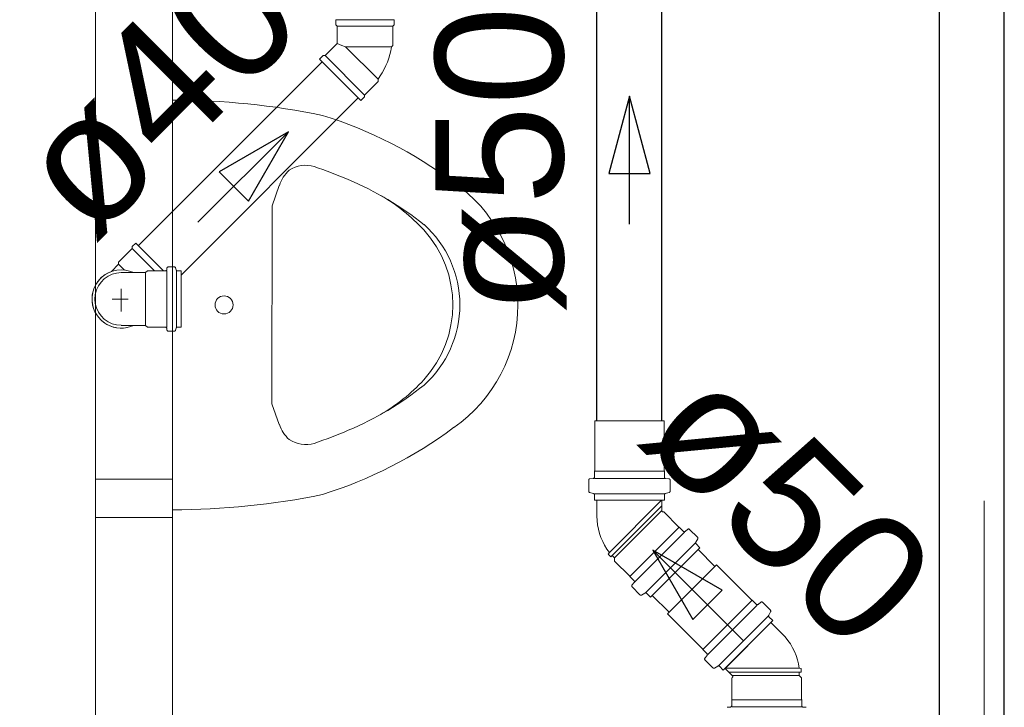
# Model space of a CAD drawing. Header units: millimetres. Extents: x 567 to 934, y -1 to 364.
# Tile 126 of 256: x 617.68 to 619.22, y 107.83 to 108.9. Entities that reach past the tile are written whole.
import ezdxf

# ---------------------------------------------------------------- set-up
doc = ezdxf.new("R2010")
doc.units = ezdxf.units.MM
doc.header["$MEASUREMENT"] = 0
doc.linetypes.add('NULL', pattern=[0])
for name, color, linetype, lineweight in [('A-AREA-IDEN', 7, 'Continuous', 9), ('A-GLAZ', 7, 'Continuous', 13), ('A-GLAZ-SILL', 7, 'Continuous', 13), ('CV-Condutos', 14, 'Continuous', 25), ('CV-Sentido conduto', 14, 'Continuous', 30), ('CV-Textos conduto', 7, 'Continuous', 9), ('Peças hidrossanitárias', 7, 'Continuous', 13), ('Simbolos', 14, 'Continuous', 20), ('Simbolos_int', 14, 'Continuous', 15), ('TQ-Condutos', 14, 'Continuous', 25), ('TQ-Sentido conduto', 14, 'Continuous', 30), ('TQ-Textos conduto', 7, 'Continuous', 9)]:
    doc.layers.add(name, color=color, linetype=linetype, lineweight=lineweight)
doc.layers.add('ARQ FINA', color=8, linetype='Continuous')
doc.styles.add('Arial', font='arial.ttf')

msp = doc.modelspace()

# ---------------------------------------------------------------- linework, layer by layer
at = {"layer": 'A-AREA-IDEN', "color": 8}
msp.add_line((619.1884, 107.6999), (619.1884, 108.1499), dxfattribs=at)
at = {"layer": 'A-GLAZ', "color": 8}
for p, q in [((617.7991, 106.0842), (617.7991, 110.2242)), ((617.9191, 108.1842), (617.7991, 108.1842)), ((617.9191, 108.1242), (617.9191, 108.1842)), ((617.7991, 108.1242), (617.9191, 108.1242))]:
    msp.add_line(p, q, dxfattribs=at)
at = {"layer": 'A-GLAZ-SILL', "color": 8}
for p, q in [((617.9191, 109.1392), (617.9191, 108.1842)), ((617.9191, 108.1242), (617.9191, 107.1692))]:
    msp.add_line(p, q, dxfattribs=at)
at = {"layer": 'ARQ FINA', "lineweight": 5}
msp.add_circle((617.9999, 108.4562), 0.0141, dxfattribs=at)
at = {"layer": 'CV-Condutos'}
for p, q in [((618.5829, 108.2749), (618.5829, 109.1152)), ((618.6843, 108.2749), (618.6843, 109.1152)), ((618.7673, 108.0477), (618.741, 108.074)), ((618.6956, 107.976), (618.6693, 108.0023))]:
    msp.add_line(p, q, dxfattribs=at)
at = {"layer": 'CV-Sentido conduto'}
for p, q in [((618.6336, 108.7824), (618.6012, 108.6617)), ((618.6659, 108.6617), (618.6336, 108.7824)), ((618.6012, 108.6617), (618.6659, 108.6617)), ((618.6702, 108.0731), (618.7327, 107.9649)), ((618.7784, 108.0106), (618.6702, 108.0731)), ((618.7327, 107.9649), (618.7784, 108.0106))]:
    msp.add_line(p, q, dxfattribs=at)
for points in [[(618.6336, 108.5824), (618.6336, 108.7824)], [(618.8116, 107.9317), (618.6702, 108.0731)]]:
    msp.add_lwpolyline(points, dxfattribs=at)
at = {"layer": 'Peças hidrossanitárias', "color": 8}
for p, q in [((618.0863, 108.6429), (618.0749, 108.6109)), ((618.0749, 108.6109), (618.0748, 108.3018)), ((618.0863, 108.2694), (618.0748, 108.3018))]:
    msp.add_line(p, q, dxfattribs=at)
msp.add_circle((617.9999, 108.4562), 0.0141, dxfattribs=at)
for centre, radius, start, end in [((617.9189, 107.6086), 1.1676, 78.3887, 89.9899), ((617.9514, 108.1016), 0.6814, 53.2841, 72.7159), ((618.1278, 108.6261), 0.0482, 74.215, 122.8288), ((617.8356, 107.8002), 0.9241, 67.1755, 70.7093), ((618.1401, 108.6248), 0.0567, 132.5851, 161.4149), ((618, 108.1907), 0.5004, 51.3554, 67.1755), ((618.2258, 108.4562), 0.2334, 304.7713, 55.2287), ((618.1025, 108.3812), 0.2842, 42.5024, 59.9006), ((618.2, 108.4562), 0.1685, 311.8999, 48.1001), ((618.1843, 108.4562), 0.1732, 317.4976, 42.5024), ((618, 108.7216), 0.5004, 292.8245, 308.6446), ((618.1032, 108.5305), 0.2833, 299.8172, 317.4976), ((618.1401, 108.2875), 0.0567, 198.5851, 227.4149), ((617.8356, 109.1121), 0.9241, 289.2907, 292.8245), ((617.9514, 108.8107), 0.6814, 287.2841, 306.7159), ((618.1278, 108.2862), 0.0482, 237.1712, 285.785), ((617.9189, 109.3037), 1.1676, 270.0101, 281.6113)]:
    msp.add_arc(centre, radius, start, end, dxfattribs=at)
at = {"layer": 'Simbolos'}
for p, q in [((618.1748, 108.9017), (618.266, 108.9017)), ((618.1748, 108.9017), (618.1748, 108.8937)), ((618.266, 108.9017), (618.266, 108.8937)), ((618.1748, 108.8937), (618.1768, 108.8917)), ((618.1768, 108.8917), (618.1768, 108.8648)), ((618.266, 108.8937), (618.264, 108.8917)), ((618.264, 108.8917), (618.264, 108.8617)), ((618.1578, 108.8458), (618.1768, 108.8648)), ((618.264, 108.8617), (618.2616, 108.8593)), ((618.1493, 108.8401), (618.1549, 108.8458)), ((618.1493, 108.8401), (618.2138, 108.7756)), ((618.1549, 108.8458), (618.1578, 108.8458)), ((618.2406, 108.8053), (618.2406, 108.8087)), ((618.2194, 108.7841), (618.2406, 108.8053)), ((618.2138, 108.7756), (618.2194, 108.7813)), ((618.2194, 108.7813), (618.2194, 108.7841)), ((617.8564, 108.5443), (617.8351, 108.5231)), ((617.862, 108.5528), (617.8564, 108.5472)), ((617.8564, 108.5472), (617.8564, 108.5443)), ((617.862, 108.5528), (617.9053, 108.5095)), ((617.8238, 108.5084), (617.8351, 108.5197)), ((617.8351, 108.5231), (617.8351, 108.5197)), ((617.9107, 108.5137), (617.9105, 108.5114)), ((617.9222, 108.5155), (617.9127, 108.5155)), ((617.9242, 108.5141), (617.925, 108.511)), ((617.8391, 108.5066), (617.8586, 108.5066)), ((617.8586, 108.5066), (617.8772, 108.5066)), ((617.8801, 108.5095), (617.8772, 108.5066)), ((617.9085, 108.5095), (617.8801, 108.5095)), ((617.9331, 108.5095), (617.9269, 108.5095)), ((617.9331, 108.5095), (617.9331, 108.4213)), ((617.8391, 108.4242), (617.8586, 108.4242)), ((617.8586, 108.4242), (617.8772, 108.4242)), ((617.8801, 108.4213), (617.8772, 108.4242)), ((617.9085, 108.4213), (617.8801, 108.4213)), ((617.9331, 108.4213), (617.9269, 108.4213)), ((617.9107, 108.4172), (617.9105, 108.4195)), ((617.9222, 108.4153), (617.9127, 108.4153)), ((617.9242, 108.4168), (617.925, 108.4199)), ((618.5793, 108.1968), (618.5793, 108.2749)), ((618.6879, 108.1968), (618.6879, 108.2749)), ((618.5789, 108.1964), (618.5793, 108.1968)), ((618.5789, 108.1871), (618.5789, 108.1964)), ((618.6883, 108.1964), (618.6879, 108.1968)), ((618.6883, 108.1871), (618.6883, 108.1964)), ((618.57, 108.1651), (618.57, 108.1826)), ((618.5718, 108.1846), (618.577, 108.1851)), ((618.6953, 108.1846), (618.6901, 108.1851)), ((618.6972, 108.1651), (618.6972, 108.1826)), ((618.5714, 108.1631), (618.5774, 108.1616)), ((618.5789, 108.1509), (618.5789, 108.1596)), ((618.6883, 108.1509), (618.6883, 108.1596)), ((618.6957, 108.1631), (618.6897, 108.1616)), ((618.6883, 108.1509), (618.5789, 108.1509)), ((618.5829, 108.126), (618.5829, 108.1509)), ((618.6843, 108.1348), (618.6843, 108.1509)), ((618.6873, 108.1328), (618.6863, 108.1328)), ((618.7111, 108.109), (618.6873, 108.1328)), ((618.7116, 108.109), (618.7111, 108.109)), ((618.7183, 108.1024), (618.7116, 108.109)), ((618.725, 108.1057), (618.721, 108.1023)), ((618.7401, 108.0932), (618.7277, 108.1055)), ((618.7404, 108.0907), (618.7373, 108.0854)), ((618.7438, 108.0768), (618.7377, 108.083)), ((618.6023, 108.0693), (618.6004, 108.067)), ((618.6045, 108.0628), (618.6004, 108.067)), ((618.6664, 107.9995), (618.7438, 108.0768)), ((618.6068, 108.0648), (618.6045, 108.0628)), ((618.6105, 108.0611), (618.6068, 108.0648)), ((618.6105, 108.056), (618.6105, 108.0611)), ((618.6343, 108.0322), (618.6105, 108.056)), ((618.825, 107.9951), (618.7698, 108.0503)), ((618.6343, 108.0317), (618.6343, 108.0322)), ((618.6409, 108.025), (618.6343, 108.0317)), ((618.6376, 108.0183), (618.641, 108.0223)), ((618.6501, 108.0032), (618.6378, 108.0156)), ((618.6526, 108.0029), (618.6579, 108.006)), ((618.6664, 107.9995), (618.6603, 108.0056)), ((618.8256, 107.9951), (618.825, 107.9951)), ((618.8322, 107.9884), (618.8256, 107.9951)), ((618.839, 107.9917), (618.8349, 107.9883)), ((618.854, 107.9792), (618.8417, 107.9916)), ((618.8544, 107.9768), (618.8513, 107.9715)), ((618.7482, 107.9183), (618.693, 107.9735)), ((618.8578, 107.9629), (618.7804, 107.8855)), ((618.8578, 107.9629), (618.8516, 107.969)), ((618.8726, 107.9424), (618.8549, 107.9601)), ((618.7482, 107.9177), (618.7482, 107.9183)), ((618.7549, 107.9111), (618.7482, 107.9177)), ((618.7516, 107.9043), (618.755, 107.9084)), ((618.7641, 107.8893), (618.7517, 107.9016)), ((618.7665, 107.8889), (618.7718, 107.892)), ((618.7804, 107.8855), (618.7743, 107.8917)), ((618.7947, 107.8769), (618.7832, 107.8884)), ((618.8989, 107.8886), (618.9019, 107.8883)), ((618.8989, 107.8822), (618.9019, 107.8824)), ((618.8989, 107.877), (618.8989, 107.8822)), ((618.9019, 107.8824), (618.9019, 107.8883)), ((618.7939, 107.8734), (618.7947, 107.8741)), ((618.7939, 107.8398), (618.7939, 107.8734)), ((618.9025, 107.8734), (618.8989, 107.877)), ((618.9025, 107.8398), (618.9025, 107.8734)), ((618.7935, 107.8394), (618.7939, 107.8398)), ((618.7935, 107.83), (618.7935, 107.8394)), ((618.9029, 107.8394), (618.9025, 107.8398)), ((618.9029, 107.83), (618.9029, 107.8394)), ((618.7864, 107.8276), (618.7917, 107.828)), ((618.91, 107.8276), (618.9047, 107.828))]:
    msp.add_line(p, q, dxfattribs=at)
for points in [[(618.2406, 108.8087), (618.2441, 108.8138), (618.2473, 108.819), (618.2503, 108.8244), (618.2529, 108.83), (618.2553, 108.8356), (618.2573, 108.8414), (618.2591, 108.8473), (618.2605, 108.8533), (618.2616, 108.8593)], [(617.9127, 108.5155), (617.9123, 108.5155), (617.912, 108.5154), (617.9117, 108.5153), (617.9114, 108.5151), (617.9112, 108.5149), (617.911, 108.5146), (617.9108, 108.5143), (617.9107, 108.514), (617.9107, 108.5137)], [(617.9242, 108.5141), (617.9241, 108.5143), (617.9239, 108.5146), (617.9238, 108.5148), (617.9236, 108.515), (617.9233, 108.5152), (617.9231, 108.5153), (617.9228, 108.5154), (617.9225, 108.5155), (617.9222, 108.5155)], [(617.8391, 108.5066), (617.832, 108.506), (617.825, 108.5041), (617.8185, 108.5011), (617.8126, 108.497), (617.8076, 108.4919), (617.8035, 108.486), (617.8004, 108.4795), (617.7986, 108.4726), (617.7979, 108.4654), (617.7986, 108.4583), (617.8004, 108.4514), (617.8035, 108.4448), (617.8076, 108.439), (617.8126, 108.4339), (617.8185, 108.4298), (617.825, 108.4267), (617.832, 108.4249), (617.8391, 108.4243)], [(617.9085, 108.5095), (617.9088, 108.5096), (617.9091, 108.5096), (617.9094, 108.5098), (617.9097, 108.51), (617.91, 108.5102), (617.9102, 108.5104), (617.9103, 108.5107), (617.9104, 108.511), (617.9105, 108.5114)], [(617.925, 108.511), (617.9251, 108.5107), (617.9252, 108.5105), (617.9254, 108.5103), (617.9256, 108.51), (617.9258, 108.5099), (617.9261, 108.5097), (617.9263, 108.5096), (617.9266, 108.5096), (617.9269, 108.5095)], [(617.9105, 108.4195), (617.9104, 108.4198), (617.9103, 108.4201), (617.9102, 108.4204), (617.91, 108.4207), (617.9097, 108.4209), (617.9094, 108.4211), (617.9091, 108.4212), (617.9088, 108.4213), (617.9085, 108.4213)], [(617.9269, 108.4213), (617.9266, 108.4213), (617.9263, 108.4212), (617.9261, 108.4211), (617.9258, 108.421), (617.9256, 108.4208), (617.9254, 108.4206), (617.9252, 108.4204), (617.9251, 108.4201), (617.925, 108.4199)], [(617.9107, 108.4172), (617.9107, 108.4168), (617.9108, 108.4165), (617.911, 108.4162), (617.9112, 108.416), (617.9114, 108.4158), (617.9117, 108.4156), (617.912, 108.4154), (617.9123, 108.4154), (617.9127, 108.4153)], [(617.9222, 108.4153), (617.9225, 108.4154), (617.9228, 108.4154), (617.9231, 108.4155), (617.9233, 108.4157), (617.9236, 108.4158), (617.9238, 108.4161), (617.9239, 108.4163), (617.9241, 108.4165), (617.9242, 108.4168)], [(618.5718, 108.1846), (618.5715, 108.1845), (618.5712, 108.1844), (618.5709, 108.1843), (618.5706, 108.1841), (618.5704, 108.1838), (618.5702, 108.1836), (618.5701, 108.1833), (618.57, 108.1829), (618.57, 108.1826)], [(618.577, 108.1851), (618.5774, 108.1851), (618.5777, 108.1852), (618.578, 108.1854), (618.5782, 108.1856), (618.5784, 108.1858), (618.5786, 108.1861), (618.5788, 108.1864), (618.5788, 108.1867), (618.5789, 108.1871)], [(618.6883, 108.1871), (618.6883, 108.1867), (618.6884, 108.1864), (618.6885, 108.1861), (618.6887, 108.1858), (618.6889, 108.1856), (618.6892, 108.1854), (618.6895, 108.1852), (618.6898, 108.1851), (618.6901, 108.1851)], [(618.6972, 108.1826), (618.6971, 108.1829), (618.6971, 108.1833), (618.6969, 108.1836), (618.6967, 108.1838), (618.6965, 108.1841), (618.6963, 108.1843), (618.696, 108.1844), (618.6957, 108.1845), (618.6953, 108.1846)], [(618.57, 108.1651), (618.57, 108.1648), (618.5701, 108.1645), (618.5702, 108.1642), (618.5703, 108.164), (618.5705, 108.1638), (618.5707, 108.1636), (618.5709, 108.1634), (618.5712, 108.1632), (618.5715, 108.1632)], [(618.5789, 108.1596), (618.5788, 108.1599), (618.5788, 108.1602), (618.5787, 108.1605), (618.5785, 108.1607), (618.5784, 108.161), (618.5782, 108.1612), (618.5779, 108.1613), (618.5777, 108.1615), (618.5774, 108.1616)], [(618.6898, 108.1616), (618.6895, 108.1615), (618.6892, 108.1613), (618.689, 108.1612), (618.6888, 108.161), (618.6886, 108.1607), (618.6885, 108.1605), (618.6884, 108.1602), (618.6883, 108.1599), (618.6883, 108.1596)], [(618.6957, 108.1632), (618.696, 108.1632), (618.6962, 108.1634), (618.6965, 108.1636), (618.6967, 108.1638), (618.6968, 108.164), (618.697, 108.1642), (618.6971, 108.1645), (618.6971, 108.1648), (618.6972, 108.1651)], [(618.6843, 108.1348), (618.6843, 108.1346), (618.6843, 108.1344), (618.6843, 108.1343), (618.6844, 108.1341), (618.6845, 108.1339), (618.6845, 108.1338), (618.6846, 108.1336), (618.6847, 108.1335), (618.6849, 108.1334), (618.685, 108.1332), (618.6851, 108.1331), (618.6853, 108.133), (618.6854, 108.133), (618.6856, 108.1329), (618.6858, 108.1328), (618.6859, 108.1328), (618.6861, 108.1328), (618.6863, 108.1328)], [(618.5829, 108.126), (618.5832, 108.1192), (618.5839, 108.1125), (618.5852, 108.1059), (618.5869, 108.0993), (618.5891, 108.0929), (618.5918, 108.0866), (618.5949, 108.0806), (618.5984, 108.0748), (618.6023, 108.0693)], [(618.7183, 108.1024), (618.7185, 108.1022), (618.7188, 108.102), (618.7191, 108.1019), (618.7194, 108.1018), (618.7197, 108.1018), (618.7201, 108.1019), (618.7204, 108.102), (618.7207, 108.1021), (618.721, 108.1023)], [(618.7277, 108.1055), (618.7274, 108.1058), (618.7272, 108.1059), (618.7269, 108.106), (618.7265, 108.1061), (618.7262, 108.1061), (618.7259, 108.1061), (618.7256, 108.106), (618.7253, 108.1059), (618.725, 108.1057)], [(618.7373, 108.0854), (618.7372, 108.0852), (618.7371, 108.0849), (618.7371, 108.0846), (618.7371, 108.0843), (618.7371, 108.084), (618.7372, 108.0837), (618.7373, 108.0835), (618.7375, 108.0832), (618.7377, 108.083)], [(618.7404, 108.0907), (618.7405, 108.091), (618.7406, 108.0913), (618.7407, 108.0916), (618.7407, 108.0919), (618.7406, 108.0921), (618.7406, 108.0924), (618.7404, 108.0927), (618.7403, 108.0929), (618.7401, 108.0932)], [(618.641, 108.0223), (618.6412, 108.0226), (618.6413, 108.0229), (618.6414, 108.0232), (618.6415, 108.0236), (618.6415, 108.0239), (618.6414, 108.0242), (618.6413, 108.0245), (618.6411, 108.0248), (618.6409, 108.025)], [(618.6376, 108.0183), (618.6374, 108.018), (618.6373, 108.0177), (618.6372, 108.0174), (618.6372, 108.0171), (618.6372, 108.0168), (618.6373, 108.0164), (618.6374, 108.0161), (618.6375, 108.0159), (618.6378, 108.0156)], [(618.6603, 108.0056), (618.6601, 108.0058), (618.6598, 108.006), (618.6596, 108.0061), (618.6593, 108.0062), (618.659, 108.0062), (618.6587, 108.0062), (618.6584, 108.0062), (618.6581, 108.0061), (618.6579, 108.006)], [(618.6501, 108.0032), (618.6504, 108.003), (618.6506, 108.0029), (618.6509, 108.0027), (618.6512, 108.0027), (618.6514, 108.0026), (618.6517, 108.0026), (618.652, 108.0027), (618.6523, 108.0028), (618.6526, 108.0029)], [(618.8417, 107.9916), (618.8414, 107.9918), (618.8411, 107.992), (618.8408, 107.9921), (618.8405, 107.9922), (618.8402, 107.9922), (618.8398, 107.9921), (618.8395, 107.992), (618.8392, 107.9919), (618.839, 107.9917)], [(618.8322, 107.9884), (618.8325, 107.9882), (618.8327, 107.9881), (618.8331, 107.9879), (618.8334, 107.9879), (618.8337, 107.9879), (618.834, 107.9879), (618.8343, 107.988), (618.8346, 107.9881), (618.8349, 107.9883)], [(618.8544, 107.9768), (618.8545, 107.977), (618.8546, 107.9773), (618.8546, 107.9776), (618.8546, 107.9779), (618.8546, 107.9782), (618.8545, 107.9785), (618.8544, 107.9787), (618.8542, 107.979), (618.854, 107.9792)], [(618.8513, 107.9715), (618.8512, 107.9712), (618.8511, 107.9709), (618.851, 107.9706), (618.851, 107.9703), (618.8511, 107.9701), (618.8511, 107.9698), (618.8513, 107.9695), (618.8514, 107.9693), (618.8516, 107.969)], [(618.8989, 107.8886), (618.8978, 107.8953), (618.8962, 107.9019), (618.8941, 107.9083), (618.8916, 107.9146), (618.8886, 107.9207), (618.8852, 107.9265), (618.8813, 107.9321), (618.8771, 107.9375), (618.8726, 107.9425)], [(618.7516, 107.9043), (618.7514, 107.9041), (618.7513, 107.9038), (618.7512, 107.9035), (618.7511, 107.9031), (618.7511, 107.9028), (618.7512, 107.9025), (618.7513, 107.9022), (618.7515, 107.9019), (618.7517, 107.9016)], [(618.755, 107.9084), (618.7552, 107.9087), (618.7553, 107.909), (618.7554, 107.9093), (618.7554, 107.9096), (618.7554, 107.9099), (618.7554, 107.9102), (618.7552, 107.9106), (618.7551, 107.9108), (618.7549, 107.9111)], [(618.7641, 107.8893), (618.7643, 107.8891), (618.7646, 107.8889), (618.7648, 107.8888), (618.7651, 107.8887), (618.7654, 107.8887), (618.7657, 107.8887), (618.766, 107.8887), (618.7663, 107.8888), (618.7665, 107.8889)], [(618.7743, 107.8917), (618.774, 107.8919), (618.7738, 107.892), (618.7735, 107.8922), (618.7732, 107.8922), (618.773, 107.8923), (618.7727, 107.8923), (618.7724, 107.8922), (618.7721, 107.8921), (618.7718, 107.892)], [(618.7946, 107.8741), (618.7949, 107.8744), (618.795, 107.8747), (618.7952, 107.875), (618.7952, 107.8753), (618.7952, 107.8757), (618.7952, 107.876), (618.795, 107.8764), (618.7949, 107.8767), (618.7946, 107.8769)], [(618.7917, 107.828), (618.792, 107.8281), (618.7923, 107.8282), (618.7926, 107.8284), (618.7929, 107.8286), (618.7931, 107.8288), (618.7933, 107.8291), (618.7934, 107.8294), (618.7935, 107.8297), (618.7935, 107.83)], [(618.9029, 107.83), (618.9029, 107.8297), (618.903, 107.8294), (618.9032, 107.8291), (618.9033, 107.8288), (618.9036, 107.8286), (618.9038, 107.8284), (618.9041, 107.8282), (618.9044, 107.8281), (618.9047, 107.828)]]:
    msp.add_lwpolyline(points, dxfattribs=at)
at = {"layer": 'Simbolos_int'}
for p, q in [((618.1768, 108.8917), (618.264, 108.8917)), ((618.1842, 108.8617), (618.1768, 108.8648)), ((618.19, 108.8593), (618.1842, 108.8617)), ((618.19, 108.8593), (618.2406, 108.8087)), ((618.2616, 108.8593), (618.19, 108.8593)), ((618.2194, 108.7841), (618.1578, 108.8458)), ((617.8564, 108.5443), (617.8912, 108.5095)), ((617.8351, 108.5197), (617.8441, 108.5107)), ((617.8772, 108.4242), (617.8772, 108.5066)), ((617.9103, 108.4213), (617.9103, 108.5095)), ((617.9254, 108.4213), (617.9254, 108.5095)), ((617.8391, 108.4461), (617.8391, 108.4815)), ((617.8252, 108.4654), (617.8498, 108.4654)), ((618.6879, 108.2749), (618.5793, 108.2749)), ((618.6883, 108.1964), (618.5789, 108.1964)), ((618.6883, 108.1852), (618.5789, 108.1852)), ((618.6883, 108.1612), (618.5789, 108.1612)), ((618.6843, 108.1509), (618.5829, 108.1509)), ((618.6023, 108.0693), (618.684, 108.1509)), ((618.6068, 108.0648), (618.6843, 108.1422)), ((618.6105, 108.0611), (618.6843, 108.1348)), ((618.6343, 108.0317), (618.7116, 108.109)), ((618.6422, 108.0237), (618.7196, 108.1011)), ((618.6592, 108.0067), (618.7366, 108.0841)), ((618.7698, 108.0503), (618.693, 107.9735)), ((618.8256, 107.9951), (618.7482, 107.9177)), ((618.8335, 107.9871), (618.7562, 107.9098)), ((618.8505, 107.9701), (618.7732, 107.8928)), ((618.7832, 107.8884), (618.8549, 107.9601)), ((618.8989, 107.8886), (618.7834, 107.8886)), ((618.8989, 107.8822), (618.7894, 107.8822)), ((618.8989, 107.877), (618.7946, 107.877)), ((618.9029, 107.8394), (618.7935, 107.8394)), ((618.9029, 107.8282), (618.7935, 107.8282))]:
    msp.add_line(p, q, dxfattribs=at)
for points in [[(617.8238, 108.5084), (617.8188, 108.5062), (617.814, 108.5035), (617.8096, 108.5002), (617.8057, 108.4965), (617.8022, 108.4922), (617.7993, 108.4876), (617.7969, 108.4827), (617.7951, 108.4775), (617.794, 108.4721), (617.7935, 108.4667), (617.7937, 108.4612), (617.7945, 108.4558), (617.796, 108.4505), (617.7981, 108.4455), (617.8008, 108.4407), (617.804, 108.4363), (617.8078, 108.4323), (617.812, 108.4288), (617.8165, 108.4258), (617.8215, 108.4234), (617.8266, 108.4216), (617.832, 108.4204), (617.8374, 108.4199), (617.8429, 108.42), (617.8483, 108.4208), (617.8536, 108.4222), (617.8587, 108.4242)], [(617.8587, 108.5066), (617.8523, 108.5091), (617.8457, 108.5106), (617.8389, 108.511), (617.8321, 108.5105), (617.8255, 108.509), (617.8192, 108.5065), (617.8133, 108.503), (617.808, 108.4988), (617.8034, 108.4938), (617.7996, 108.4882), (617.7966, 108.482), (617.7946, 108.4756), (617.7936, 108.4688), (617.7936, 108.462), (617.7946, 108.4553), (617.7966, 108.4488), (617.7996, 108.4427), (617.8034, 108.4371), (617.808, 108.4321), (617.8133, 108.4278), (617.8192, 108.4244), (617.8255, 108.4219), (617.8321, 108.4204), (617.8389, 108.4198), (617.8457, 108.4203), (617.8523, 108.4218), (617.8587, 108.4242)]]:
    msp.add_lwpolyline(points, dxfattribs=at)
at = {"layer": 'TQ-Condutos'}
for p, q in [((619.1182, 106.276), (619.1182, 109.0864)), ((619.2196, 106.276), (619.2196, 109.0864)), ((617.866, 108.5489), (618.1532, 108.8361)), ((617.9331, 108.5029), (618.2098, 108.7796))]:
    msp.add_line(p, q, dxfattribs=at)
at = {"layer": 'TQ-Sentido conduto'}
for p, q in [((618.1005, 108.7268), (617.9922, 108.6643)), ((618.038, 108.6185), (618.1005, 108.7268)), ((617.9922, 108.6643), (618.038, 108.6185))]:
    msp.add_line(p, q, dxfattribs=at)
msp.add_lwpolyline([(617.959, 108.5854), (618.1005, 108.7268)], dxfattribs=at)

# ---------------------------------------------------------------- texts
at = {"layer": 'CV-Textos conduto', "linetype": 'NULL', "char_height": 0.2, "width": 0.962805, "attachment_point": 8, "line_spacing_factor": 0.6, "style": 'Arial'}
for insert, rotation in [((618.5354, 108.6824), 90.0002), ((618.8103, 108.0718), 314.9999)]:
    msp.add_mtext('ø50', dxfattribs=dict(at, insert=insert, rotation=rotation))
at = {"layer": 'TQ-Textos conduto', "linetype": 'NULL', "insert": (617.9673, 108.7185), "char_height": 0.2, "width": 0.962805, "attachment_point": 8, "rotation": 45.0001, "line_spacing_factor": 0.6, "style": 'Arial'}
msp.add_mtext('ø40', dxfattribs=at)

doc.saveas('drawing.dxf')
